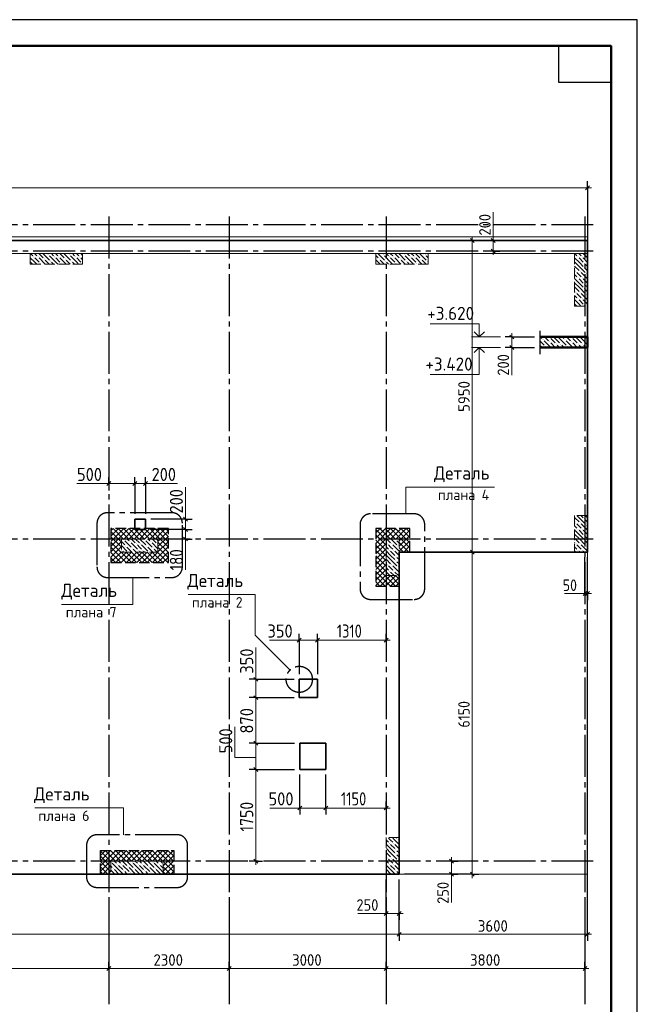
# Model space of a CAD drawing. Header units: millimetres. Extents: x 0 to 42000, y 0 to 29700.
# Tile 7 of 7: x 30197 to 42000, y 10896 to 29700. Entities that reach past the tile are written whole.
import ezdxf

# ---------------------------------------------------------------- set-up
doc = ezdxf.new("R2010")
doc.units = ezdxf.units.MM
doc.linetypes.add('______2', pattern=[270, 200, -70])
doc.linetypes.add('______5', pattern=[1100, 800, -100, 100, -100])
for name, color, linetype, lineweight in [('Standard', 7, 'Continuous', 25), ('ЖБ Перекрытие верхний уровень', 7, 'Continuous', 18), ('Общий01', 7, 'Continuous', 13), ('Примечания', 7, 'Continuous', 13), ('Размерная линия_ общее', 7, 'Continuous', 13)]:
    doc.layers.add(name, color=color, linetype=linetype, lineweight=lineweight)
doc.layers.add('ЖБ Пилон', color=7, linetype='______2', lineweight=13, true_color=0xa0a0a0)
doc.layers.add('Оси', color=7, linetype='______5', lineweight=13, true_color=0x656565)
doc.styles.add('ISOCPEUR', font='txt')

msp = doc.modelspace()

# ---------------------------------------------------------------- hatches: boundary and pattern name
at = {"layer": 'ЖБ Пилон', "linetype": 'Continuous', "lineweight": 18, "transparency": 33554687}
for points in [[(30740, 25209), (30746, 25215), (30753, 25209), (30746, 25202)], [(31140, 25209), (31146, 25215), (31153, 25209), (31146, 25202)], [(37140, 25209), (37146, 25215), (37153, 25209), (37146, 25202)], [(37540, 25209), (37546, 25215), (37553, 25209), (37546, 25202)], [(37940, 25209), (37946, 25215), (37953, 25209), (37946, 25202)], [(30460, 25169), (30466, 25175), (30473, 25169), (30466, 25162)], [(30540, 25169), (30546, 25175), (30553, 25169), (30546, 25162)], [(30580, 25049), (30586, 25055), (30593, 25049), (30586, 25042)], [(30660, 25129), (30666, 25135), (30673, 25129), (30666, 25122)], [(30780, 25089), (30786, 25095), (30793, 25089), (30786, 25082)], [(30860, 25169), (30866, 25175), (30873, 25169), (30866, 25162)], [(30940, 25169), (30946, 25175), (30953, 25169), (30946, 25162)], [(30980, 25049), (30986, 25055), (30993, 25049), (30986, 25042)], [(31060, 25129), (31066, 25135), (31073, 25129), (31066, 25122)], [(31180, 25089), (31186, 25095), (31193, 25089), (31186, 25082)], [(31260, 25169), (31266, 25175), (31273, 25169), (31266, 25162)], [(31340, 25169), (31346, 25175), (31353, 25169), (31346, 25162)], [(31380, 25049), (31386, 25055), (31393, 25049), (31386, 25042)], [(37060, 25129), (37066, 25135), (37073, 25129), (37066, 25122)], [(37180, 25089), (37186, 25095), (37193, 25089), (37186, 25082)], [(37260, 25169), (37266, 25175), (37273, 25169), (37266, 25162)], [(37340, 25169), (37346, 25175), (37353, 25169), (37346, 25162)], [(37380, 25049), (37386, 25055), (37393, 25049), (37386, 25042)], [(37460, 25129), (37466, 25135), (37473, 25129), (37466, 25122)], [(37580, 25089), (37586, 25095), (37593, 25089), (37586, 25082)], [(37660, 25169), (37666, 25175), (37673, 25169), (37666, 25162)], [(37740, 25169), (37746, 25175), (37753, 25169), (37746, 25162)], [(37780, 25049), (37786, 25055), (37793, 25049), (37786, 25042)], [(37860, 25129), (37866, 25135), (37873, 25129), (37866, 25122)], [(37980, 25089), (37986, 25095), (37993, 25089), (37986, 25082)], [(40860, 25169), (40866, 25175), (40873, 25169), (40866, 25162)], [(40940, 25169), (40946, 25175), (40953, 25169), (40946, 25162)], [(40980, 25049), (40986, 25055), (40993, 25049), (40986, 25042)], [(40820, 24889), (40826, 24895), (40833, 24889), (40826, 24882)], [(40900, 24889), (40906, 24895), (40913, 24889), (40906, 24882)], [(40980, 24969), (40986, 24975), (40993, 24969), (40986, 24962)], [(41020, 24849), (41026, 24855), (41033, 24849), (41026, 24842)], [(40860, 24769), (40866, 24775), (40873, 24769), (40866, 24762)], [(40940, 24769), (40946, 24775), (40953, 24769), (40946, 24762)], [(40980, 24649), (40986, 24655), (40993, 24649), (40986, 24642)], [(40820, 24489), (40826, 24495), (40833, 24489), (40826, 24482)], [(40900, 24489), (40906, 24495), (40913, 24489), (40906, 24482)], [(40980, 24569), (40986, 24575), (40993, 24569), (40986, 24562)], [(41020, 24449), (41026, 24455), (41033, 24449), (41026, 24442)], [(40860, 24369), (40866, 24375), (40873, 24369), (40866, 24362)], [(40940, 24369), (40946, 24375), (40953, 24369), (40946, 24362)], [(40980, 24249), (40986, 24255), (40993, 24249), (40986, 24242)], [(40980, 20169), (40986, 20175), (40993, 20169), (40986, 20162)], [(40820, 20089), (40826, 20095), (40833, 20089), (40826, 20082)], [(40860, 19969), (40866, 19975), (40873, 19969), (40866, 19962)], [(40900, 20089), (40906, 20095), (40913, 20089), (40906, 20082)], [(40940, 19969), (40946, 19975), (40953, 19969), (40946, 19962)], [(41020, 20049), (41026, 20055), (41033, 20049), (41026, 20042)], [(32180, 19769), (32186, 19775), (32193, 19769), (32186, 19762)], [(32580, 19769), (32586, 19775), (32593, 19769), (32586, 19762)], [(37380, 19769), (37386, 19775), (37393, 19769), (37386, 19762)], [(40980, 19849), (40986, 19855), (40993, 19849), (40986, 19842)], [(40980, 19769), (40986, 19775), (40993, 19769), (40986, 19762)], [(32140, 19569), (32146, 19575), (32153, 19569), (32146, 19562)], [(32220, 19649), (32226, 19655), (32233, 19649), (32226, 19642)], [(32300, 19729), (32306, 19735), (32313, 19729), (32306, 19722)], [(32340, 19609), (32346, 19615), (32353, 19609), (32346, 19602)], [(32420, 19689), (32426, 19695), (32433, 19689), (32426, 19682)], [(32460, 19569), (32466, 19575), (32473, 19569), (32466, 19562)], [(32500, 19689), (32506, 19695), (32513, 19689), (32506, 19682)], [(32540, 19569), (32546, 19575), (32553, 19569), (32546, 19562)], [(32620, 19649), (32626, 19655), (32633, 19649), (32626, 19642)], [(32700, 19729), (32706, 19735), (32713, 19729), (32706, 19722)], [(32740, 19609), (32746, 19615), (32753, 19609), (32746, 19602)], [(32820, 19689), (32826, 19695), (32833, 19689), (32826, 19682)], [(37220, 19689), (37226, 19695), (37233, 19689), (37226, 19682)], [(37260, 19569), (37266, 19575), (37273, 19569), (37266, 19562)], [(37300, 19689), (37306, 19695), (37313, 19689), (37306, 19682)], [(37340, 19569), (37346, 19575), (37353, 19569), (37346, 19562)], [(37420, 19649), (37426, 19655), (37433, 19649), (37426, 19642)], [(40820, 19689), (40826, 19695), (40833, 19689), (40826, 19682)], [(40860, 19569), (40866, 19575), (40873, 19569), (40866, 19562)], [(40900, 19689), (40906, 19695), (40913, 19689), (40906, 19682)], [(40940, 19569), (40946, 19575), (40953, 19569), (40946, 19562)], [(41020, 19649), (41026, 19655), (41033, 19649), (41026, 19642)], [(32263, 19532), (32266, 19535), (32270, 19532)], [(32663, 19532), (32666, 19535), (32670, 19532)], [(37380, 19449), (37386, 19455), (37393, 19449), (37386, 19442)], [(37380, 19369), (37386, 19375), (37393, 19369), (37386, 19362)], [(37220, 19289), (37226, 19295), (37233, 19289), (37226, 19282)], [(37300, 19289), (37306, 19295), (37313, 19289), (37306, 19282)], [(37420, 19249), (37426, 19255), (37433, 19249), (37426, 19242)], [(37260, 19169), (37266, 19175), (37273, 19169), (37266, 19162)], [(37340, 19169), (37346, 19175), (37353, 19169), (37346, 19162)], [(37260, 13969), (37266, 13975), (37273, 13969), (37266, 13962)], [(37340, 13969), (37346, 13975), (37353, 13969), (37346, 13962)], [(37420, 14049), (37426, 14055), (37433, 14049), (37426, 14042)], [(37380, 13849), (37386, 13855), (37393, 13849), (37386, 13842)], [(37380, 13769), (37386, 13775), (37393, 13769), (37386, 13762)], [(31940, 13609), (31946, 13615), (31953, 13609), (31946, 13602)], [(32060, 13569), (32066, 13575), (32073, 13569), (32066, 13562)], [(32140, 13569), (32146, 13575), (32153, 13569), (32146, 13562)], [(32340, 13609), (32346, 13615), (32353, 13609), (32346, 13602)], [(32460, 13569), (32466, 13575), (32473, 13569), (32466, 13562)], [(32540, 13569), (32546, 13575), (32553, 13569), (32546, 13562)], [(32740, 13609), (32746, 13615), (32753, 13609), (32746, 13602)], [(32860, 13569), (32866, 13575), (32873, 13569), (32866, 13562)], [(37220, 13689), (37226, 13695), (37233, 13689), (37226, 13682)], [(37260, 13569), (37266, 13575), (37273, 13569), (37266, 13562)], [(37300, 13689), (37306, 13695), (37313, 13689), (37306, 13682)], [(37340, 13569), (37346, 13575), (37353, 13569), (37346, 13562)], [(37420, 13649), (37426, 13655), (37433, 13649), (37426, 13642)], [(31980, 13489), (31986, 13495), (31993, 13489), (31986, 13482)], [(32180, 13449), (32186, 13455), (32193, 13449), (32186, 13442)], [(32260, 13529), (32266, 13535), (32273, 13529), (32266, 13522)], [(32300, 13409), (32306, 13415), (32313, 13409), (32306, 13402)], [(32380, 13489), (32386, 13495), (32393, 13489), (32386, 13482)], [(32580, 13449), (32586, 13455), (32593, 13449), (32586, 13442)], [(32660, 13529), (32666, 13535), (32673, 13529), (32666, 13522)], [(32700, 13409), (32706, 13415), (32713, 13409), (32706, 13402)], [(32780, 13489), (32786, 13495), (32793, 13489), (32786, 13482)], [(37380, 13449), (37386, 13455), (37393, 13449), (37386, 13442)]]:
    msp.add_hatch(color=7, dxfattribs=at).paths.add_polyline_path(points, flags=16)
at = {"layer": 'Общий01', "linetype": 'Continuous', "lineweight": 13, "transparency": 33554687}
for points in [[(40198, 23582), (40191, 23589), (40198, 23595), (40204, 23589)], [(40324, 23624), (40317, 23631), (40324, 23637), (40330, 23631)], [(40324, 23540), (40317, 23547), (40324, 23553), (40330, 23547)], [(40450, 23498), (40443, 23505), (40450, 23511), (40456, 23505)], [(40534, 23498), (40527, 23505), (40534, 23511), (40540, 23505)], [(40618, 23582), (40611, 23589), (40618, 23595), (40624, 23589)], [(40744, 23624), (40737, 23631), (40744, 23637), (40750, 23631)], [(40744, 23540), (40737, 23547), (40744, 23553), (40750, 23547)], [(40870, 23498), (40863, 23505), (40870, 23511), (40876, 23505)], [(40954, 23498), (40947, 23505), (40954, 23511), (40960, 23505)], [(41038, 23582), (41031, 23589), (41038, 23595), (41044, 23589)], [(40240, 23456), (40233, 23463), (40240, 23469), (40246, 23463)], [(40660, 23456), (40653, 23463), (40660, 23469), (40666, 23463)]]:
    msp.add_hatch(color=7, dxfattribs=at).paths.add_polyline_path(points, flags=16)

# ---------------------------------------------------------------- linework, layer by layer
at = {"layer": 'Standard', "color": 7, "linetype": 'Continuous', "lineweight": 35, "transparency": 33554687}
for p, q in [((41500, 27600), (41500, 20500)), ((41500, 27200), (41500, 20100))]:
    msp.add_line(p, q, dxfattribs=at)
at = {"layer": 'Standard', "color": 7, "linetype": 'Continuous', "lineweight": 50, "transparency": 33554687}
msp.add_line((41500, 27100), (41500, 23200), dxfattribs=at)
at = {"layer": 'Standard', "color": 7, "linetype": '______5', "lineweight": -3, "transparency": 33554687}
for p, q in [((33106, 20283), (31874, 20283)), ((37737, 20262), (36902, 20262)), ((31674, 20083), (31674, 19248)), ((33306, 19248), (33306, 20083)), ((36702, 20062), (36702, 18829)), ((37937, 18829), (37937, 20062)), ((31874, 19048), (33106, 19048)), ((36902, 18629), (37737, 18629)), ((33206, 14133), (31674, 14133)), ((31474, 13933), (31474, 13328)), ((33406, 13328), (33406, 13933)), ((31674, 13128), (33206, 13128))]:
    msp.add_line(p, q, dxfattribs=at)
at = {"layer": 'Standard', "color": 9, "linetype": '______2', "lineweight": -3, "true_color": 0xc7c7c7, "transparency": 33554687}
for p, q in [((31940, 19982), (31940, 19332)), ((33040, 19982), (31940, 19982)), ((33040, 19332), (33040, 19982)), ((37650, 19982), (37000, 19982)), ((37000, 19982), (37000, 18882)), ((37650, 19532), (37650, 19982)), ((37450, 18882), (37450, 19532)), ((37450, 19532), (37650, 19532)), ((31940, 19332), (33040, 19332)), ((37000, 18882), (37450, 18882)), ((31740, 13382), (31740, 13832)), ((31740, 13832), (33140, 13832)), ((33140, 13832), (33140, 13382))]:
    msp.add_line(p, q, dxfattribs=at)
at = {"layer": 'Standard', "color": 9, "linetype": 'Continuous', "lineweight": -3, "true_color": 0xc7c7c7, "transparency": 33554687}
for p, q in [((31940, 19937), (31985, 19982)), ((31940, 19837), (32085, 19982)), ((31940, 19737), (32185, 19982)), ((31940, 19637), (32285, 19982)), ((31981, 19982), (32181, 19782)), ((32081, 19982), (32281, 19782)), ((32181, 19982), (32381, 19782)), ((32185, 19782), (32385, 19982)), ((32281, 19982), (32481, 19782)), ((32285, 19782), (32485, 19982)), ((32381, 19982), (32581, 19782)), ((32385, 19782), (32585, 19982)), ((32481, 19982), (32633, 19830)), ((32581, 19982), (32633, 19930)), ((32633, 19930), (32685, 19982)), ((32633, 19830), (32785, 19982)), ((32840, 19737), (33040, 19937)), ((37000, 19897), (37085, 19982)), ((37000, 19797), (37185, 19982)), ((37000, 19697), (37285, 19982)), ((37000, 19597), (37385, 19982)), ((37000, 19963), (37200, 19763)), ((37081, 19982), (37281, 19782)), ((37181, 19982), (37381, 19782)), ((37281, 19982), (37633, 19630)), ((37285, 19782), (37485, 19982)), ((37381, 19982), (37633, 19730)), ((37385, 19782), (37585, 19982)), ((37481, 19982), (37633, 19830)), ((37581, 19982), (37633, 19930)), ((37633, 19930), (37650, 19947)), ((31940, 19923), (32140, 19723)), ((31940, 19823), (32140, 19623)), ((32485, 19782), (32633, 19930)), ((32585, 19782), (32633, 19830)), ((32840, 19637), (33040, 19837)), ((37000, 19863), (37200, 19663)), ((37000, 19763), (37200, 19563)), ((37450, 19747), (37633, 19930)), ((37450, 19647), (37633, 19830)), ((37633, 19930), (37650, 19913)), ((37633, 19830), (37650, 19847)), ((37633, 19830), (37650, 19813)), ((37633, 19730), (37650, 19747)), ((31940, 19537), (32140, 19737)), ((31940, 19723), (32331, 19332)), ((31940, 19437), (32140, 19637)), ((31940, 19623), (32231, 19332)), ((32735, 19332), (33040, 19637)), ((32840, 19537), (33040, 19737)), ((32840, 19723), (33040, 19523)), ((32840, 19623), (33040, 19423)), ((37000, 19497), (37200, 19697)), ((37000, 19663), (37200, 19463)), ((37000, 19397), (37200, 19597)), ((37000, 19563), (37200, 19363)), ((37450, 19547), (37633, 19730)), ((37450, 19713), (37631, 19532)), ((37450, 19613), (37531, 19532)), ((37535, 19532), (37633, 19630)), ((37633, 19730), (37650, 19713)), ((37633, 19630), (37650, 19647)), ((37633, 19630), (37650, 19613)), ((31940, 19337), (32140, 19537)), ((31940, 19523), (32131, 19332)), ((31940, 19423), (32031, 19332)), ((32035, 19332), (32235, 19532)), ((32135, 19332), (32335, 19532)), ((32231, 19532), (32431, 19332)), ((32235, 19332), (32435, 19532)), ((32331, 19532), (32531, 19332)), ((32335, 19332), (32535, 19532)), ((32431, 19532), (32631, 19332)), ((32435, 19332), (32633, 19530)), ((32531, 19532), (32633, 19430)), ((32535, 19332), (32633, 19430)), ((32631, 19532), (32633, 19530)), ((32633, 19530), (32635, 19532)), ((32633, 19430), (32735, 19532)), ((32633, 19530), (32831, 19332)), ((32633, 19430), (32731, 19332)), ((32635, 19332), (32835, 19532)), ((32731, 19532), (32931, 19332)), ((32831, 19532), (33031, 19332)), ((32835, 19332), (33040, 19537)), ((32935, 19332), (33040, 19437)), ((37000, 19297), (37200, 19497)), ((37000, 19463), (37200, 19263)), ((37000, 19197), (37200, 19397)), ((37635, 19532), (37650, 19547)), ((33035, 19332), (33040, 19337)), ((37000, 19363), (37200, 19163)), ((37000, 19263), (37133, 19130)), ((37033, 19130), (37200, 19297)), ((37133, 19130), (37200, 19197)), ((37000, 19163), (37033, 19130)), ((37000, 19097), (37033, 19130)), ((37000, 18997), (37133, 19130)), ((37000, 18897), (37200, 19097)), ((37000, 19063), (37181, 18882)), ((37033, 19130), (37281, 18882)), ((37085, 18882), (37285, 19082)), ((37133, 19130), (37381, 18882)), ((37185, 18882), (37385, 19082)), ((37281, 19082), (37450, 18913)), ((37285, 18882), (37450, 19047)), ((37381, 19082), (37450, 19013)), ((37000, 18963), (37081, 18882)), ((37385, 18882), (37450, 18947)), ((31740, 13737), (31835, 13832)), ((31740, 13637), (31935, 13832)), ((31740, 13537), (32035, 13832)), ((31740, 13437), (32135, 13832)), ((31740, 13823), (31940, 13623)), ((31831, 13832), (32031, 13632)), ((31931, 13832), (32131, 13632)), ((32031, 13832), (32231, 13632)), ((32035, 13632), (32235, 13832)), ((32131, 13832), (32331, 13632)), ((32135, 13632), (32335, 13832)), ((32231, 13832), (32431, 13632)), ((32235, 13632), (32435, 13832)), ((32331, 13832), (32531, 13632)), ((32335, 13632), (32535, 13832)), ((32431, 13832), (32631, 13632)), ((32435, 13632), (32633, 13830)), ((32531, 13832), (32633, 13730)), ((32535, 13632), (32633, 13730)), ((32631, 13832), (32633, 13830)), ((32633, 13830), (32635, 13832)), ((32633, 13730), (32735, 13832)), ((32633, 13830), (32831, 13632)), ((32633, 13730), (32731, 13632)), ((32635, 13632), (32835, 13832)), ((32731, 13832), (32931, 13632)), ((32735, 13632), (32935, 13832)), ((32831, 13832), (33140, 13523)), ((32835, 13632), (33035, 13832)), ((32931, 13832), (33140, 13623)), ((32935, 13632), (33135, 13832)), ((32940, 13537), (33140, 13737)), ((33031, 13832), (33140, 13723)), ((33131, 13832), (33140, 13823)), ((31740, 13723), (31940, 13523)), ((31740, 13623), (31940, 13423)), ((32940, 13437), (33140, 13637)), ((32940, 13623), (33140, 13423)), ((31740, 13523), (31881, 13382)), ((31740, 13423), (31781, 13382)), ((31785, 13382), (31940, 13537)), ((31885, 13382), (31940, 13437)), ((32940, 13523), (33081, 13382)), ((32940, 13423), (32981, 13382)), ((32985, 13382), (33140, 13537)), ((33085, 13382), (33140, 13437))]:
    msp.add_line(p, q, dxfattribs=at)
at = {"layer": 'Standard', "color": 7, "linetype": 'Continuous', "lineweight": 25, "transparency": 33554687}
for points in [[(0, 0), (42000, 0), (42000, 29700), (0, 29700), (0, 0)], [(41500, 29200), (41500, 28500), (40500, 28500), (40500, 29200), (41500, 29200)]]:
    msp.add_lwpolyline(points, close=True, dxfattribs=at)
at = {"layer": 'Standard', "color": 7, "linetype": 'Continuous', "lineweight": 50, "transparency": 33554687}
msp.add_lwpolyline([(2000, 29200), (41500, 29200), (41500, 500), (2000, 500), (2000, 29200)], close=True, dxfattribs=at)
at = {"layer": 'Standard', "color": 2, "linetype": 'Continuous', "lineweight": 13, "transparency": 33554687}
for points in [[(41500, 29200), (2000, 29200), (2000, 6000), (41500, 6000), (41500, 29200)], [(4250, 13382), (41050, 13382), (41050, 25552), (4250, 25552), (4250, 13382)], [(4250, 13382), (41050, 13382), (41050, 25232), (4250, 25232), (4250, 13382)]]:
    msp.add_lwpolyline(points, dxfattribs=at)
at = {"layer": 'Standard', "color": 9, "linetype": 'Continuous', "lineweight": -3, "true_color": 0xc7c7c7, "transparency": 33554687}
for points in [[(32681, 19982), (32801, 19862), (32801, 19862), (33040, 19623)], [(32685, 19782), (32729, 19826), (32729, 19826), (32885, 19982)], [(32781, 19982), (32867, 19895), (32867, 19895), (33040, 19723)], [(32785, 19782), (32929, 19926), (32929, 19926), (32985, 19982)], [(32881, 19982), (32934, 19929), (32934, 19929), (33040, 19823)], [(32981, 19982), (33001, 19962), (33001, 19962), (33040, 19923)], [(32633, 19930), (32734, 19829), (32734, 19829), (32781, 19782)], [(32633, 19830), (32667, 19795), (32667, 19795), (32681, 19782)]]:
    msp.add_lwpolyline(points, dxfattribs=at)
at = {"layer": 'Standard', "color": 7, "linetype": '______5', "lineweight": -3, "transparency": 33554687}
msp.add_circle((35540, 17102), 250, dxfattribs=at)
for centre, start, end in [((31874, 20083), 90, 180), ((33106, 20083), 0, 90), ((36902, 20062), 90, 180), ((37737, 20062), 0, 90), ((31874, 19248), 180, 270), ((33106, 19248), 270, 0), ((36902, 18829), 180, 270), ((37737, 18829), 270, 0), ((31674, 13933), 90, 180), ((33206, 13933), 0, 90), ((31674, 13328), 180, 270), ((33206, 13328), 270, 0)]:
    msp.add_arc(centre, 200, start, end, dxfattribs=at)
at = {"layer": 'ЖБ Перекрытие верхний уровень', "color": 7, "linetype": 'Continuous', "lineweight": 35, "transparency": 33554687}
for p, q in [((41050, 25482), (4250, 25482)), ((41050, 19532), (41050, 25482)), ((32400, 19962), (32400, 20162)), ((32400, 20162), (32600, 20162)), ((32600, 20162), (32600, 19962)), ((32600, 19962), (32400, 19962)), ((37450, 13382), (37450, 19532)), ((37450, 19532), (41050, 19532)), ((35540, 17102), (35890, 17102)), ((35540, 16752), (35540, 17102)), ((35890, 17102), (35890, 16752)), ((35890, 16752), (35540, 16752)), ((35550, 15382), (35550, 15882)), ((35550, 15882), (36050, 15882)), ((36050, 15882), (36050, 15382)), ((36050, 15382), (35550, 15382)), ((12350, 13382), (37450, 13382))]:
    msp.add_line(p, q, dxfattribs=at)
at = {"layer": 'ЖБ Пилон', "color": 253, "linetype": '______2', "lineweight": 13, "true_color": 0xa0a0a0, "transparency": 33554687}
for p, q in [((30400, 25232), (30400, 25032)), ((31400, 25232), (30400, 25232)), ((31400, 25032), (31400, 25232)), ((37000, 25232), (37000, 25032)), ((38000, 25232), (37000, 25232)), ((38000, 25032), (38000, 25232)), ((41050, 25232), (40800, 25232)), ((40800, 25232), (40800, 24232)), ((41050, 24232), (41050, 25232)), ((30400, 25032), (31400, 25032)), ((37000, 25032), (38000, 25032)), ((40800, 24232), (41050, 24232)), ((41050, 20232), (40800, 20232)), ((40800, 20232), (40800, 19532)), ((41050, 19532), (41050, 20232)), ((32140, 19782), (32140, 19532)), ((32840, 19782), (32140, 19782)), ((32840, 19532), (32840, 19782)), ((37450, 19782), (37200, 19782)), ((37200, 19782), (37200, 19082)), ((37450, 19082), (37450, 19782)), ((32140, 19532), (32840, 19532)), ((40800, 19532), (41050, 19532)), ((37200, 19082), (37450, 19082)), ((37450, 14082), (37200, 14082)), ((37200, 14082), (37200, 13382)), ((37450, 13382), (37450, 14082)), ((31940, 13632), (31940, 13382)), ((32940, 13632), (31940, 13632)), ((32940, 13382), (32940, 13632)), ((31940, 13382), (32940, 13382)), ((37200, 13382), (37450, 13382))]:
    msp.add_line(p, q, dxfattribs=at)
at = {"layer": 'ЖБ Пилон', "color": 9, "linetype": 'Continuous', "lineweight": 18, "true_color": 0xc7c7c7, "transparency": 33554687}
for p, q in [((30403, 25232), (30446, 25189)), ((30486, 25229), (30483, 25232)), ((30526, 25189), (30486, 25229)), ((30563, 25232), (30646, 25149)), ((30646, 25229), (30766, 25109)), ((30723, 25232), (30726, 25229)), ((30803, 25232), (30846, 25189)), ((30886, 25229), (30883, 25232)), ((30926, 25189), (30886, 25229)), ((30963, 25232), (31046, 25149)), ((31046, 25229), (31166, 25109)), ((31123, 25232), (31126, 25229)), ((31203, 25232), (31246, 25189)), ((31286, 25229), (31283, 25232)), ((31326, 25189), (31286, 25229)), ((31363, 25232), (31400, 25195)), ((37046, 25229), (37166, 25109)), ((37123, 25232), (37126, 25229)), ((37203, 25232), (37246, 25189)), ((37286, 25229), (37283, 25232)), ((37326, 25189), (37286, 25229)), ((37363, 25232), (37446, 25149)), ((37446, 25229), (37566, 25109)), ((37523, 25232), (37526, 25229)), ((37603, 25232), (37646, 25189)), ((37686, 25229), (37683, 25232)), ((37726, 25189), (37686, 25229)), ((37763, 25232), (37846, 25149)), ((37846, 25229), (37966, 25109)), ((37923, 25232), (37926, 25229)), ((40803, 25232), (40846, 25189)), ((40886, 25229), (40883, 25232)), ((40926, 25189), (40886, 25229)), ((40963, 25232), (41046, 25149)), ((41046, 25229), (41050, 25225)), ((30486, 25069), (30400, 25155)), ((30406, 25069), (30443, 25032)), ((30486, 25149), (30566, 25069)), ((30486, 25069), (30523, 25032)), ((30566, 25149), (30683, 25032)), ((30763, 25032), (30686, 25109)), ((30886, 25069), (30766, 25189)), ((30806, 25069), (30843, 25032)), ((30886, 25149), (30966, 25069)), ((30886, 25069), (30923, 25032)), ((30966, 25149), (31083, 25032)), ((31163, 25032), (31086, 25109)), ((31286, 25069), (31166, 25189)), ((31206, 25069), (31243, 25032)), ((31286, 25149), (31366, 25069)), ((31286, 25069), (31323, 25032)), ((31366, 25149), (31400, 25115)), ((37000, 25195), (37046, 25149)), ((37000, 25115), (37083, 25032)), ((37163, 25032), (37086, 25109)), ((37286, 25069), (37166, 25189)), ((37206, 25069), (37243, 25032)), ((37286, 25149), (37366, 25069)), ((37286, 25069), (37323, 25032)), ((37366, 25149), (37483, 25032)), ((37563, 25032), (37486, 25109)), ((37686, 25069), (37566, 25189)), ((37606, 25069), (37643, 25032)), ((37686, 25149), (37766, 25069)), ((37686, 25069), (37723, 25032)), ((37766, 25149), (37883, 25032)), ((37963, 25032), (37886, 25109)), ((38000, 25155), (37966, 25189)), ((40886, 25069), (40800, 25155)), ((40806, 25069), (40886, 24989)), ((40886, 25149), (40966, 25069)), ((40886, 25069), (40966, 24989)), ((40966, 25149), (41050, 25065)), ((41046, 24989), (41006, 25029)), ((40806, 24989), (40800, 24995)), ((40800, 24915), (40806, 24909)), ((40800, 24835), (40846, 24789)), ((40806, 24989), (40886, 24909)), ((40886, 24829), (40846, 24869)), ((40886, 24989), (41006, 24869)), ((40926, 24789), (40886, 24829)), ((40926, 24869), (41046, 24749)), ((41006, 24949), (41050, 24905)), ((41050, 24985), (41046, 24989)), ((41046, 24829), (41050, 24825)), ((40886, 24669), (40800, 24755)), ((40806, 24669), (40886, 24589)), ((40886, 24749), (40966, 24669)), ((40886, 24669), (40966, 24589)), ((40966, 24749), (41050, 24665)), ((40806, 24589), (40800, 24595)), ((40800, 24515), (40806, 24509)), ((40806, 24589), (40886, 24509)), ((40886, 24429), (40846, 24469)), ((40886, 24589), (41006, 24469)), ((40926, 24469), (41046, 24349)), ((41046, 24589), (41006, 24629)), ((41006, 24549), (41050, 24505)), ((41050, 24585), (41046, 24589)), ((40800, 24435), (40846, 24389)), ((40886, 24269), (40800, 24355)), ((40806, 24269), (40843, 24232)), ((40926, 24389), (40886, 24429)), ((40886, 24349), (40966, 24269)), ((40886, 24269), (40923, 24232)), ((40966, 24349), (41050, 24265)), ((41046, 24429), (41050, 24425)), ((40806, 20189), (40800, 20195)), ((40806, 20189), (40886, 20109)), ((40843, 20232), (40886, 20189)), ((40886, 20189), (41006, 20069)), ((40923, 20232), (40966, 20189)), ((41046, 20189), (41006, 20229)), ((41006, 20149), (41050, 20105)), ((41050, 20185), (41046, 20189)), ((40800, 20115), (40806, 20109)), ((40800, 20035), (40846, 19989)), ((40886, 19869), (40800, 19955)), ((40886, 20029), (40846, 20069)), ((40926, 19989), (40886, 20029)), ((40886, 19949), (40966, 19869)), ((40926, 20069), (41046, 19949)), ((40966, 19949), (41050, 19865)), ((41046, 20029), (41050, 20025)), ((32206, 19749), (32326, 19629)), ((32286, 19749), (32253, 19782)), ((32333, 19782), (32406, 19709)), ((32413, 19782), (32486, 19709)), ((32493, 19782), (32606, 19669)), ((32606, 19749), (32726, 19629)), ((32686, 19749), (32653, 19782)), ((32733, 19782), (32806, 19709)), ((32813, 19782), (32840, 19755)), ((37213, 19782), (37286, 19709)), ((37293, 19782), (37406, 19669)), ((37406, 19749), (37450, 19705)), ((40806, 19789), (40800, 19795)), ((40806, 19869), (40886, 19789)), ((40806, 19789), (40886, 19709)), ((40886, 19869), (40966, 19789)), ((40886, 19789), (41006, 19669)), ((41046, 19789), (41006, 19829)), ((41006, 19749), (41050, 19705)), ((41050, 19785), (41046, 19789)), ((32140, 19735), (32206, 19669)), ((32140, 19655), (32246, 19549)), ((32246, 19629), (32343, 19532)), ((32326, 19709), (32446, 19589)), ((32423, 19532), (32366, 19589)), ((32486, 19629), (32446, 19669)), ((32526, 19589), (32486, 19629)), ((32526, 19669), (32646, 19549)), ((32646, 19629), (32743, 19532)), ((32726, 19709), (32840, 19595)), ((32823, 19532), (32766, 19589)), ((37200, 19715), (37206, 19709)), ((37200, 19635), (37246, 19589)), ((37286, 19629), (37246, 19669)), ((37326, 19589), (37286, 19629)), ((37326, 19669), (37446, 19549)), ((37446, 19629), (37450, 19625)), ((40800, 19715), (40806, 19709)), ((40800, 19635), (40846, 19589)), ((40886, 19629), (40846, 19669)), ((40926, 19589), (40886, 19629)), ((40926, 19669), (41046, 19549)), ((41046, 19629), (41050, 19625)), ((32166, 19549), (32183, 19532)), ((32486, 19549), (32503, 19532)), ((32566, 19549), (32583, 19532)), ((37286, 19469), (37200, 19555)), ((37206, 19389), (37200, 19395)), ((37206, 19469), (37286, 19389)), ((37206, 19389), (37286, 19309)), ((37286, 19549), (37366, 19469)), ((37286, 19469), (37366, 19389)), ((37286, 19389), (37406, 19269)), ((37366, 19549), (37450, 19465)), ((37446, 19389), (37406, 19429)), ((37450, 19385), (37446, 19389)), ((40823, 19532), (40800, 19555)), ((40886, 19549), (40903, 19532)), ((40966, 19549), (40983, 19532)), ((37200, 19315), (37206, 19309)), ((37200, 19235), (37246, 19189)), ((37286, 19229), (37246, 19269)), ((37326, 19189), (37286, 19229)), ((37326, 19269), (37446, 19149)), ((37406, 19349), (37450, 19305)), ((37446, 19229), (37450, 19225)), ((37273, 19082), (37200, 19155)), ((37286, 19149), (37353, 19082)), ((37366, 19149), (37433, 19082)), ((37200, 14035), (37246, 13989)), ((37286, 13869), (37200, 13955)), ((37286, 14029), (37246, 14069)), ((37326, 13989), (37286, 14029)), ((37286, 13949), (37366, 13869)), ((37326, 14069), (37446, 13949)), ((37366, 13949), (37450, 13865)), ((37393, 14082), (37406, 14069)), ((37446, 14029), (37450, 14025)), ((37206, 13789), (37200, 13795)), ((37206, 13869), (37286, 13789)), ((37206, 13789), (37286, 13709)), ((37286, 13869), (37366, 13789)), ((37286, 13789), (37406, 13669)), ((37446, 13789), (37406, 13829)), ((37406, 13749), (37450, 13705)), ((37450, 13785), (37446, 13789)), ((32086, 13469), (31966, 13589)), ((32003, 13632), (32046, 13589)), ((32086, 13629), (32083, 13632)), ((32126, 13589), (32086, 13629)), ((32086, 13549), (32166, 13469)), ((32163, 13632), (32246, 13549)), ((32166, 13549), (32286, 13429)), ((32246, 13629), (32366, 13509)), ((32323, 13632), (32326, 13629)), ((32486, 13469), (32366, 13589)), ((32403, 13632), (32446, 13589)), ((32486, 13629), (32483, 13632)), ((32526, 13589), (32486, 13629)), ((32486, 13549), (32566, 13469)), ((32563, 13632), (32646, 13549)), ((32566, 13549), (32686, 13429)), ((32646, 13629), (32766, 13509)), ((32723, 13632), (32726, 13629)), ((32886, 13469), (32766, 13589)), ((32803, 13632), (32846, 13589)), ((32886, 13629), (32883, 13632)), ((32926, 13589), (32886, 13629)), ((32886, 13549), (32940, 13495)), ((37200, 13715), (37206, 13709)), ((37200, 13635), (37246, 13589)), ((37286, 13469), (37200, 13555)), ((37286, 13629), (37246, 13669)), ((37326, 13589), (37286, 13629)), ((37286, 13549), (37366, 13469)), ((37326, 13669), (37446, 13549)), ((37366, 13549), (37450, 13465)), ((37446, 13629), (37450, 13625)), ((31940, 13535), (31966, 13509)), ((32006, 13389), (31940, 13455)), ((32006, 13469), (32086, 13389)), ((32006, 13389), (32013, 13382)), ((32086, 13469), (32166, 13389)), ((32086, 13389), (32093, 13382)), ((32246, 13389), (32206, 13429)), ((32253, 13382), (32246, 13389)), ((32406, 13389), (32286, 13509)), ((32326, 13389), (32333, 13382)), ((32406, 13469), (32486, 13389)), ((32406, 13389), (32413, 13382)), ((32486, 13469), (32566, 13389)), ((32486, 13389), (32493, 13382)), ((32646, 13389), (32606, 13429)), ((32653, 13382), (32646, 13389)), ((32806, 13389), (32686, 13509)), ((32726, 13389), (32733, 13382)), ((32806, 13469), (32886, 13389)), ((32806, 13389), (32813, 13382)), ((32886, 13469), (32940, 13415)), ((32886, 13389), (32893, 13382)), ((37206, 13389), (37200, 13395)), ((37206, 13469), (37286, 13389)), ((37206, 13389), (37213, 13382)), ((37286, 13469), (37366, 13389)), ((37286, 13389), (37293, 13382)), ((37446, 13389), (37406, 13429)), ((37450, 13385), (37446, 13389))]:
    msp.add_line(p, q, dxfattribs=at)
at = {"layer": 'Общий01', "color": 7, "linetype": 'Continuous', "lineweight": 35, "transparency": 33554687}
for p, q in [((38980, 23640), (38882, 23738)), ((38980, 23640), (39078, 23738)), ((38980, 23440), (38882, 23342)), ((38980, 23440), (39078, 23342))]:
    msp.add_line(p, q, dxfattribs=at)
at = {"layer": 'Общий01', "color": 7, "linetype": 'Continuous', "lineweight": 25, "transparency": 33554687}
msp.add_line((40138, 23760), (40138, 23310), dxfattribs=at)
at = {"layer": 'Общий01', "color": 7, "linetype": 'Continuous', "lineweight": 13, "transparency": 33554687}
for p, q in [((39388, 23640), (38834, 23640)), ((39388, 23640), (38834, 23640)), ((40138, 23565), (40219, 23484)), ((40147, 23640), (40177, 23610)), ((40219, 23568), (40345, 23442)), ((40261, 23610), (40231, 23640)), ((40303, 23568), (40261, 23610)), ((40345, 23610), (40429, 23526)), ((40345, 23526), (40431, 23440)), ((40429, 23610), (40399, 23640)), ((40429, 23610), (40513, 23526)), ((40483, 23640), (40513, 23610)), ((40513, 23610), (40639, 23484)), ((40567, 23640), (40597, 23610)), ((40639, 23568), (40765, 23442)), ((40681, 23610), (40651, 23640)), ((40723, 23568), (40681, 23610)), ((40765, 23610), (40849, 23526)), ((40765, 23526), (40851, 23440)), ((40849, 23610), (40819, 23640)), ((40849, 23610), (40933, 23526)), ((40903, 23640), (40933, 23610)), ((40933, 23610), (41050, 23493)), ((40987, 23640), (41017, 23610)), ((39388, 23440), (38834, 23440)), ((39388, 23440), (38863, 23440)), ((40138, 23481), (40179, 23440)), ((40261, 23442), (40263, 23440)), ((40513, 23442), (40471, 23484)), ((40515, 23440), (40513, 23442)), ((40555, 23484), (40599, 23440)), ((40681, 23442), (40683, 23440)), ((40933, 23442), (40891, 23484)), ((40935, 23440), (40933, 23442)), ((40975, 23484), (41019, 23440))]:
    msp.add_line(p, q, dxfattribs=at)
for points in [[(38980, 23640), (38980, 23890), (38041, 23890)], [(38980, 23440), (38980, 22926), (38041, 22926)], [(39271, 20775), (37577, 20775), (37577, 20262)], [(30996, 18534), (32360, 18534), (32360, 19048)], [(33419, 18722), (34696, 18722), (34696, 17945), (35363, 17278)], [(30486, 14646), (32180, 14646), (32180, 14133)]]:
    msp.add_lwpolyline(points, dxfattribs=at)
at = {"layer": 'Общий01', "color": 7, "linetype": 'Continuous', "lineweight": 50, "transparency": 33554687}
msp.add_lwpolyline([(40138, 23640), (41050, 23640), (41050, 23440), (40138, 23440)], dxfattribs=at)
at = {"layer": 'Оси', "color": 8, "linetype": '______5', "lineweight": -3, "transparency": 33554687}
for p, q in [((41157, 25782), (3764, 25782)), ((31900, 25939), (31900, 12896)), ((34200, 25939), (34200, 12896)), ((37200, 25939), (37200, 12896)), ((41000, 25939), (41000, 12896)), ((41157, 25282), (3764, 25282)), ((41157, 19782), (3764, 19782)), ((41157, 13632), (3764, 13632))]:
    msp.add_line(p, q, dxfattribs=at)
at = {"layer": 'Оси', "color": 7, "linetype": 'Continuous', "lineweight": 25, "transparency": 33554687}
for p, q in [((31900, 12896), (31900, 10896)), ((34200, 12896), (34200, 10896)), ((37200, 12896), (37200, 10896)), ((41000, 12896), (41000, 10896))]:
    msp.add_line(p, q, dxfattribs=at)
at = {"layer": 'Примечания', "color": 7, "linetype": 'Continuous', "lineweight": 13, "transparency": 33554687}
for p, q in [((39247, 25482), (39247, 26022)), ((39599, 23440), (39599, 22910)), ((31900, 20840), (31290, 20840)), ((33210, 20840), (32600, 20840)), ((33366, 20162), (33366, 20772)), ((33366, 19782), (33366, 19192)), ((41000, 18739), (40610, 18739)), ((34710, 17102), (34710, 17712)), ((35540, 17849), (34970, 17849)), ((35550, 14644), (34980, 14644)), ((38447, 13382), (38447, 12842)), ((37200, 12632), (36660, 12632))]:
    msp.add_line(p, q, dxfattribs=at)
msp.add_lwpolyline([(34710, 15606), (34310, 15606), (34310, 16196)], dxfattribs=at)
at = {"layer": 'Размерная линия_ общее', "color": 7, "linetype": 'Continuous', "lineweight": 25, "transparency": 33554687}
for p, q in [((41012, 26450), (41087, 26525)), ((38885, 25444), (38810, 25519)), ((39285, 25444), (39210, 25519)), ((39285, 25244), (39210, 25319)), ((39562, 23677), (39637, 23602)), ((39562, 23477), (39637, 23402)), ((31937, 20878), (31862, 20803)), ((32437, 20878), (32362, 20803)), ((32637, 20878), (32562, 20803)), ((33328, 20199), (33403, 20124)), ((33328, 19999), (33403, 19924)), ((33328, 19819), (33403, 19744)), ((38885, 19494), (38810, 19569)), ((41037, 18777), (40962, 18702)), ((41087, 18777), (41012, 18702)), ((35502, 17812), (35577, 17887)), ((35852, 17812), (35927, 17887)), ((37162, 17812), (37237, 17887)), ((34748, 17064), (34673, 17139)), ((34748, 16714), (34673, 16789)), ((34748, 15844), (34673, 15919)), ((34748, 15344), (34673, 15419)), ((35512, 14607), (35587, 14682)), ((36012, 14607), (36087, 14682)), ((37162, 14607), (37237, 14682)), ((34748, 13594), (34673, 13669)), ((38410, 13669), (38485, 13594)), ((38410, 13419), (38485, 13344)), ((38885, 13344), (38810, 13419)), ((37237, 12669), (37162, 12594)), ((37487, 12669), (37412, 12594)), ((37412, 12194), (37487, 12269)), ((41012, 12194), (41087, 12269)), ((31862, 11544), (31937, 11619)), ((34162, 11544), (34237, 11619)), ((37162, 11544), (37237, 11619)), ((40962, 11544), (41037, 11619))]:
    msp.add_line(p, q, dxfattribs=at)
at = {"layer": 'Размерная линия_ общее', "color": 253, "linetype": 'Continuous', "lineweight": -3, "true_color": 0xa0a0a0, "transparency": 33554687}
for p, q in [((41050, 26488), (41050, 26613)), ((41050, 26488), (41050, 26363)), ((41050, 26488), (41050, 25332)), ((38847, 25482), (38722, 25482)), ((38847, 25482), (38972, 25482)), ((38847, 25482), (38875, 25482)), ((39247, 25482), (39122, 25482)), ((39247, 25482), (39372, 25482)), ((39247, 25482), (39247, 25482)), ((39247, 25282), (39122, 25282)), ((39247, 25282), (39372, 25282)), ((39247, 25282), (39247, 25282)), ((39599, 23640), (39474, 23640)), ((39599, 23640), (39724, 23640)), ((39599, 23440), (39474, 23440)), ((39599, 23440), (39724, 23440)), ((31900, 20840), (31900, 20965)), ((32400, 20840), (32400, 20965)), ((32600, 20840), (32600, 20965)), ((31900, 20840), (31900, 20715)), ((31900, 20840), (31900, 20711)), ((32400, 20840), (32400, 20715)), ((32400, 20840), (32400, 20262)), ((32600, 20840), (32600, 20715)), ((32600, 20840), (32600, 20262)), ((33366, 20162), (33241, 20162)), ((33366, 20162), (33491, 20162)), ((33366, 19962), (33241, 19962)), ((33366, 19962), (33491, 19962)), ((33366, 19782), (33241, 19782)), ((33366, 19782), (33491, 19782)), ((33366, 19782), (33366, 19782)), ((38847, 19532), (38722, 19532)), ((38847, 19532), (38972, 19532)), ((41000, 18739), (41000, 19432)), ((41050, 12232), (41050, 19432)), ((41050, 18739), (41050, 19432)), ((41000, 18739), (41000, 18864)), ((41050, 18739), (41050, 18864)), ((41000, 18739), (41000, 18614)), ((41050, 18739), (41050, 18614)), ((35540, 17849), (35540, 17974)), ((35890, 17849), (35890, 17974)), ((37200, 17849), (37200, 17974)), ((35540, 17849), (35540, 17724)), ((35540, 17849), (35540, 17202)), ((35890, 17849), (35890, 17724)), ((35890, 17849), (35890, 17202)), ((37200, 17849), (37200, 17724)), ((37200, 17849), (37200, 17849)), ((34710, 17102), (34585, 17102)), ((34710, 17102), (34835, 17102)), ((34710, 17102), (35440, 17102)), ((34710, 16752), (34585, 16752)), ((34710, 16752), (34835, 16752)), ((34710, 16752), (35440, 16752)), ((34710, 15882), (34585, 15882)), ((34710, 15882), (34835, 15882)), ((34710, 15882), (35450, 15882)), ((34710, 15382), (34585, 15382)), ((34710, 15382), (34835, 15382)), ((35550, 14644), (35550, 14769)), ((36050, 14644), (36050, 14769)), ((37200, 14644), (37200, 14769)), ((35550, 14644), (35550, 14519)), ((36050, 14644), (36050, 14519)), ((37200, 14644), (37200, 14519)), ((37200, 14644), (37200, 14644)), ((34710, 13632), (34585, 13632)), ((34710, 13632), (34835, 13632)), ((34710, 13632), (34801, 13632)), ((38447, 13632), (38322, 13632)), ((38447, 13632), (38572, 13632)), ((38447, 13632), (38447, 13632)), ((38447, 13382), (37550, 13382)), ((38847, 13382), (37550, 13382)), ((38447, 13382), (38322, 13382)), ((38447, 13382), (38572, 13382)), ((38847, 13382), (38722, 13382)), ((38847, 13382), (38972, 13382)), ((37200, 12632), (37200, 13282)), ((37450, 12632), (37450, 13282)), ((37200, 12632), (37200, 12757)), ((37200, 12632), (37200, 12507)), ((37450, 12632), (37450, 12757)), ((37450, 12632), (37450, 12507)), ((37450, 12232), (37450, 12357)), ((37450, 12232), (37450, 12107)), ((41050, 12232), (41050, 12357)), ((41050, 12232), (41050, 12107)), ((31900, 11582), (31900, 11707)), ((34200, 11582), (34200, 11707)), ((37200, 11582), (37200, 11707)), ((41000, 11582), (41000, 11707)), ((31900, 11582), (31900, 11457)), ((31900, 11582), (31900, 11096)), ((34200, 11582), (34200, 11457)), ((34200, 11582), (34200, 11096)), ((37200, 11582), (37200, 11457)), ((37200, 11582), (37200, 11096)), ((41000, 11582), (41000, 11457)), ((41000, 11582), (41000, 11096))]:
    msp.add_line(p, q, dxfattribs=at)
at = {"layer": 'Размерная линия_ общее', "color": 7, "linetype": 'Continuous', "lineweight": 13, "transparency": 33554687}
for p, q in [((4250, 26488), (41050, 26488)), ((41050, 26488), (41125, 26488)), ((38847, 25482), (38847, 25557)), ((38847, 19532), (38847, 25482)), ((39247, 25482), (39247, 25557)), ((39247, 25282), (39247, 25482)), ((39247, 25282), (39247, 25207)), ((39599, 23640), (39599, 23715)), ((39599, 23640), (39599, 23440)), ((39599, 23440), (39599, 23365)), ((31900, 20840), (31825, 20840)), ((32400, 20840), (31900, 20840)), ((32600, 20840), (32400, 20840)), ((32600, 20840), (32675, 20840)), ((33366, 20162), (33366, 20237)), ((33366, 20162), (33366, 19962)), ((33366, 19962), (33366, 19782)), ((33366, 19782), (33366, 19707)), ((41000, 18739), (40925, 18739)), ((41050, 18739), (41000, 18739)), ((41050, 18739), (41125, 18739)), ((35540, 17849), (35465, 17849)), ((35540, 17849), (35890, 17849)), ((35890, 17849), (37200, 17849)), ((37200, 17849), (37275, 17849)), ((34710, 17102), (34710, 17177)), ((34710, 16752), (34710, 17102)), ((34710, 15882), (34710, 16752)), ((34710, 15382), (34710, 15882)), ((35550, 14644), (35475, 14644)), ((35550, 14644), (36050, 14644)), ((36050, 14644), (37200, 14644)), ((37200, 14644), (37275, 14644)), ((34710, 13632), (34710, 13557)), ((38447, 13632), (38447, 13707)), ((38447, 13632), (38447, 13382)), ((38447, 13382), (38447, 13307)), ((38847, 13382), (38847, 13307)), ((37200, 12632), (37125, 12632)), ((37450, 12632), (37200, 12632)), ((37450, 12632), (37525, 12632)), ((12350, 12232), (37450, 12232)), ((37450, 12232), (41050, 12232)), ((41050, 12232), (41125, 12232)), ((27500, 11582), (31900, 11582)), ((31900, 11582), (34200, 11582)), ((34200, 11582), (37200, 11582)), ((37200, 11582), (41000, 11582)), ((41000, 11582), (41075, 11582))]:
    msp.add_line(p, q, dxfattribs=at)
at = {"layer": 'Размерная линия_ общее', "color": 253, "linetype": 'Continuous', "lineweight": -3, "true_color": 0xa0a0a0, "transparency": 33554687}
for points in [[(39599, 23640), (39816, 23640), (39816, 23640), (40038, 23640)], [(39599, 23440), (39755, 23440), (39755, 23440), (40038, 23440)], [(33366, 20162), (33353, 20162), (33353, 20162), (32700, 20162)], [(33366, 19962), (33353, 19962), (33353, 19962), (32700, 19962)], [(38847, 19532), (38830, 19532), (38830, 19532), (37550, 19532)], [(34710, 15382), (35252, 15382), (35252, 15382), (35450, 15382)], [(35550, 14644), (35550, 14657), (35550, 14657), (35550, 15282)], [(36050, 14644), (36050, 14657), (36050, 14657), (36050, 15282)], [(37450, 12232), (37450, 12249), (37450, 12249), (37450, 13282)]]:
    msp.add_lwpolyline(points, dxfattribs=at)
at = {"layer": 'Размерная линия_ общее', "color": 7, "linetype": 'Continuous', "lineweight": 13, "transparency": 33554687}
for points in [[(38847, 13382), (38847, 16262), (38847, 16262), (38847, 19532)], [(34710, 13632), (34710, 14152), (34710, 14152), (34710, 15382)]]:
    msp.add_lwpolyline(points, dxfattribs=at)

# ---------------------------------------------------------------- texts
at = {"layer": 'Общий01', "color": 7, "linetype": 'Continuous', "lineweight": 25, "transparency": 33554687, "attachment_point": 7, "style": 'ISOCPEUR'}
for s, insert, char_height, width in [('\\W0.95;+3.620', (37985, 23966), 250, 1067.86), ('\\W0.95;+3.420', (37950, 22998), 250, 1093.07), ('\\W0.96;Деталь', (38112, 20866), 250, 1294.23), ('\\W0.96;плана 4', (38189, 20526), 200, 1115.65), ('\\W0.96;Деталь', (33403, 18813), 250, 1294.23), ('\\W0.96;Деталь', (30993, 18625), 250, 1294.23), ('\\W0.96;плана 2', (33489, 18473), 200, 1095.54), ('\\W0.96;плана 7', (31078, 18285), 200, 1095.55), ('\\W0.96;Деталь', (30470, 14737), 250, 1294.24), ('\\W0.96;плана 6', (30555, 14397), 200, 1095.55)]:
    msp.add_mtext(s, dxfattribs=dict(at, insert=insert, char_height=char_height, width=width))
at = {"layer": 'Размерная линия_ общее', "color": 7, "linetype": 'Continuous', "lineweight": 25, "transparency": 33554687, "attachment_point": 7, "rotation": 90, "style": 'ISOCPEUR'}
for s, insert, char_height, width in [('\\W0.91;200', (39197, 25579), 220, 561.98), ('\\W0.91;200', (39549, 22902), 220, 561.99), ('\\W0.93;5950', (38797, 22210), 220, 718.1), ('\\W0.91;200', (33316, 20269), 250, 638.63), ('\\W0.83;180', (33316, 19184), 250, 577.92), ('\\W0.91;350', (34660, 17209), 250, 638.63), ('\\W0.87;6150', (38797, 16182), 220, 666.9), ('\\W0.91;870', (34660, 16067), 250, 638.63), ('\\W0.91;500', (34260, 15689), 250, 638.63), ('\\W0.87;1750', (34660, 14194), 250, 757.86), ('\\W0.91;250', (38397, 12814), 220, 561.99)]:
    msp.add_mtext(s, dxfattribs=dict(at, insert=insert, char_height=char_height, width=width))
at = {"layer": 'Размерная линия_ общее', "color": 7, "linetype": 'Continuous', "lineweight": 25, "transparency": 33554687, "attachment_point": 7, "style": 'ISOCPEUR'}
for s, insert, char_height, width in [('\\W0.91;500', (31292, 20890), 250, 638.63), ('\\W0.91;200', (32717, 20890), 250, 638.61), ('\\W0.87;50', (40576, 18789), 220, 403.92), ('\\W0.91;350', (34932, 17899), 250, 638.63), ('\\W0.80;1310', (36257, 17899), 250, 699.68), ('\\W0.91;500', (34952, 14694), 250, 638.63), ('\\W0.80;1150', (36337, 14694), 250, 699.68), ('\\W0.91;250', (36632, 12682), 220, 562), ('\\W0.93;3600', (38953, 12282), 220, 718.1), ('\\W0.93;2300', (32753, 11632), 220, 718.09), ('\\W0.93;3000', (35403, 11632), 220, 718.09), ('\\W0.93;3800', (38803, 11632), 220, 718.09)]:
    msp.add_mtext(s, dxfattribs=dict(at, insert=insert, char_height=char_height, width=width))

doc.saveas('drawing.dxf')
